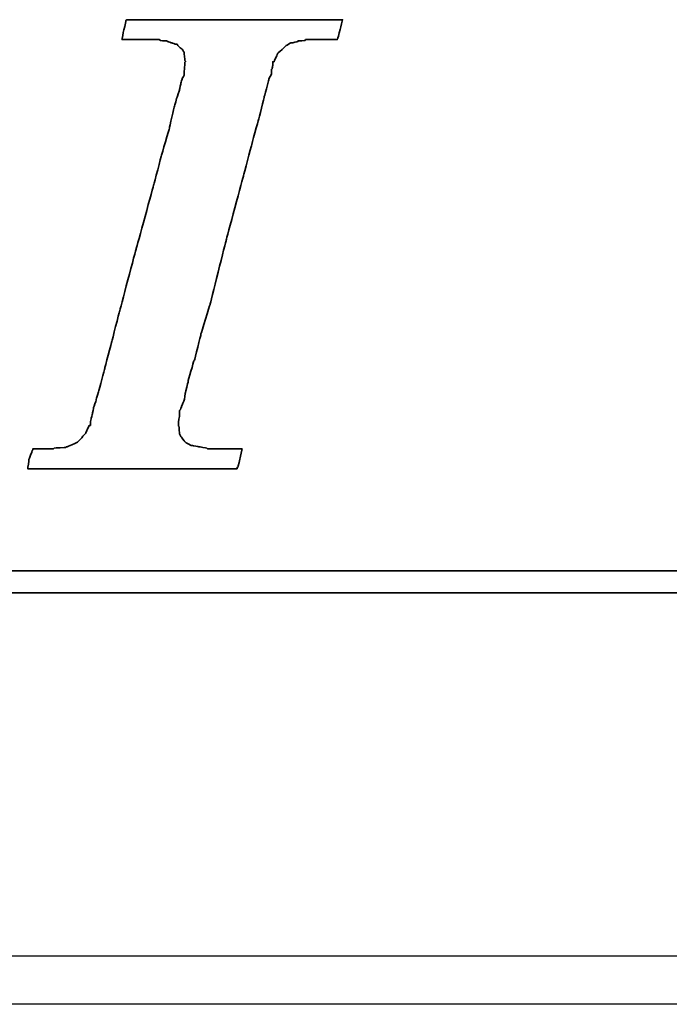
# Model space of a CAD drawing. Header units: millimetres. Extents: x 1805 to 4914, y -1594 to 860.
# Tile 254 of 256: x 2175.62 to 2182.37, y -206.95 to -196.7. Entities that reach past the tile are written whole.
import ezdxf

# ---------------------------------------------------------------- set-up
doc = ezdxf.new("R2010")
doc.units = ezdxf.units.MM
doc.layers.get('0').update_dxf_attribs({"linetype": 'CONTINUOUS'})
doc.layers.add('DIM', color=4, linetype='CONTINUOUS')
doc.layers.add('layer 1', color=7, linetype='CONTINUOUS')

# ---------------------------------------------------------------- blocks, each defined once
blk = doc.blocks.new('TBI MOTION logo(完整正式版)')
at = {"layer": 'layer 1', "color": 22, "lineweight": 35}
for points, knots in [([(-40.59125, -7.94375), (-40.59125, -7.94375), (-40.97375, -7.94375), (-40.97375, -7.94375), (-40.97375, -7.94375), (-40.97375, -7.94375), (-41.38125, -7.94375), (-41.38125, -7.94375), (-41.38125, -7.94375), (-41.38125, -7.94375), (-41.54875, -7.94375), (-41.54875, -7.94375), (-41.54875, -7.94375), (-41.54875, -7.94375), (-41.59875, -7.94375), (-41.59875, -7.94375), (-41.59875, -7.94375), (-41.59875, -7.94375), (-41.88375, -7.94375), (-41.88375, -7.94375), (-41.88375, -7.94375), (-41.88375, -7.94375), (-41.90875, -7.91875), (-41.90875, -7.91875), (-41.90875, -7.91875), (-41.90875, -7.91875), (-42.19875, -7.87125), (-42.19875, -7.87125), (-42.19875, -7.87125), (-42.19875, -7.87125), (-42.43875, -7.82375), (-42.43875, -7.82375), (-42.43875, -7.82375), (-42.43875, -7.82375), (-42.45875, -7.82375), (-42.45875, -7.82375), (-42.45875, -7.82375), (-42.45875, -7.82375), (-42.48625, -7.82375), (-42.48625, -7.82375), (-42.48625, -7.82375), (-42.48625, -7.82375), (-42.67625, -7.72375), (-42.67625, -7.72375), (-42.67625, -7.72375), (-42.67625, -7.72375), (-42.70125, -7.70375), (-42.70125, -7.70375), (-42.70125, -7.70375), (-42.70125, -7.70375), (-42.72375, -7.67875), (-42.72375, -7.67875), (-42.72375, -7.67875), (-42.72375, -7.67875), (-42.86875, -7.48875), (-42.86875, -7.48875), (-42.86875, -7.48875), (-42.86875, -7.48875), (-42.89375, -7.43875), (-42.89375, -7.43875), (-42.89375, -7.43875), (-42.89375, -7.43875), (-42.91875, -7.38875), (-42.91875, -7.38875), (-42.91875, -7.38875), (-42.91875, -7.38875), (-42.93875, -7.12875), (-42.93875, -7.12875), (-42.93875, -7.12875), (-42.93875, -7.12875), (-42.96375, -7.10375), (-42.96375, -7.10375), (-42.96375, -7.10375), (-42.96375, -7.10375), (-42.96375, -7.05375), (-42.96375, -7.05375), (-42.96375, -7.05375), (-42.96375, -7.05375), (-42.96375, -7.00875), (-42.96375, -7.00875), (-42.96375, -7.00875), (-42.96375, -7.00875), (-42.91875, -6.69625), (-42.91875, -6.69625), (-42.91875, -6.69625), (-42.91875, -6.69625), (-42.91875, -6.62375), (-42.91875, -6.62375), (-42.91875, -6.62375), (-42.91875, -6.62375), (-42.91875, -6.59625), (-42.91875, -6.59625), (-42.91875, -6.59625), (-42.91875, -6.59625), (-42.91875, -6.57375), (-42.91875, -6.57375), (-42.91875, -6.57375), (-42.91875, -6.57375), (-42.91875, -6.52875), (-42.91875, -6.52875), (-42.91875, -6.52875), (-42.91875, -6.52875), (-42.89375, -6.50375), (-42.89375, -6.50375), (-42.89375, -6.50375), (-42.89375, -6.50375), (-42.84375, -6.38375), (-42.84375, -6.38375), (-42.84375, -6.38375), (-42.84375, -6.38375), (-42.84375, -6.35875), (-42.84375, -6.35875), (-42.84375, -6.35875), (-42.84375, -6.35875), (-42.74625, -6.14375), (-42.74625, -6.14375), (-42.74625, -6.14375), (-42.74625, -6.14375), (-42.70125, -5.85375), (-42.70125, -5.85375), (-42.70125, -5.85375), (-42.70125, -5.85375), (-42.60375, -5.47125), (-42.60375, -5.47125), (-42.60375, -5.47125), (-42.60375, -5.47125), (-42.60375, -5.44875), (-42.60375, -5.44875), (-42.60375, -5.44875), (-42.60375, -5.44875), (-42.38875, -4.67875), (-42.38875, -4.67875), (-42.38875, -4.67875), (-42.38875, -4.67875), (-42.36375, -4.65375), (-42.36375, -4.65375), (-42.36375, -4.65375), (-42.36375, -4.65375), (-42.12375, -3.69625), (-42.12375, -3.69625), (-42.12375, -3.69625), (-42.12375, -3.69625), (-42.12375, -3.67374), (-42.12375, -3.67374), (-42.12375, -3.67374), (-42.12375, -3.67374), (-41.78875, -2.59374), (-41.78875, -2.59374), (-41.78875, -2.59374), (-41.78875, -2.59374), (-41.18875, -0.19375), (-41.18875, -0.19375), (-41.18875, -0.19375), (-41.18875, -0.19375), (-40.54375, 2.20624), (-40.54375, 2.20624), (-40.54375, 2.20624), (-40.54375, 2.20624), (-40.25375, 3.30875), (-40.25375, 3.30875), (-40.25375, 3.30875), (-40.25375, 3.30875), (-39.98875, 4.27125), (-39.98875, 4.27125), (-39.98875, 4.27125), (-39.98875, 4.27125), (-39.77375, 5.13125), (-39.77375, 5.13125), (-39.77375, 5.13125), (-39.77375, 5.13125), (-39.67875, 5.47125), (-39.67875, 5.47125), (-39.67875, 5.47125), (-39.67875, 5.47125), (-39.60375, 5.75625), (-39.60375, 5.75625), (-39.60375, 5.75625), (-39.60375, 5.75625), (-39.60375, 5.78125), (-39.60375, 5.78125), (-39.60375, 5.78125), (-39.60375, 5.78125), (-39.50875, 5.97125), (-39.50875, 5.97125), (-39.50875, 5.97125), (-39.50875, 5.97125), (-39.50875, 6.13875), (-39.50875, 6.13875), (-39.50875, 6.13875), (-39.50875, 6.13875), (-39.48625, 6.16625), (-39.48625, 6.16625), (-39.48625, 6.16625), (-39.48625, 6.16625), (-39.46125, 6.28625), (-39.46125, 6.28625), (-39.46125, 6.28625), (-39.46125, 6.28625), (-39.46125, 6.42625), (-39.46125, 6.42625), (-39.46125, 6.42625), (-39.46125, 6.42625), (-39.41375, 6.42625), (-39.41375, 6.42625), (-39.41375, 6.42625), (-39.41375, 6.42625), (-39.29375, 6.69125), (-39.29375, 6.69125), (-39.29375, 6.69125), (-39.29375, 6.69125), (-39.26875, 6.74125), (-39.26875, 6.74125), (-39.26875, 6.74125), (-39.26875, 6.74125), (-39.24375, 6.76625), (-39.24375, 6.76625), (-39.24375, 6.76625), (-39.24375, 6.76625), (-38.98375, 7.00624), (-38.98375, 7.00624), (-38.98375, 7.00624), (-38.98375, 7.00624), (-38.95625, 7.02624), (-38.95625, 7.02624), (-38.95625, 7.02624), (-38.95625, 7.02624), (-38.78875, 7.12624), (-38.78875, 7.12624), (-38.78875, 7.12624), (-38.78875, 7.12624), (-38.76375, 7.12624), (-38.76375, 7.12624), (-38.76375, 7.12624), (-38.76375, 7.12624), (-38.74375, 7.12624), (-38.74375, 7.12624), (-38.74375, 7.12624), (-38.74375, 7.12624), (-38.52875, 7.17125), (-38.52875, 7.17125), (-38.52875, 7.17125), (-38.52875, 7.17125), (-38.52875, 7.19624), (-38.52875, 7.19624), (-38.52875, 7.19624), (-38.52875, 7.19624), (-38.50375, 7.19624), (-38.50375, 7.19624), (-38.50375, 7.19624), (-38.50375, 7.19624), (-38.26125, 7.21875), (-38.26125, 7.21875), (-38.26125, 7.21875), (-38.26125, 7.21875), (-38.23875, 7.24624), (-38.23875, 7.24624), (-38.23875, 7.24624), (-38.23875, 7.24624), (-38.21625, 7.24624), (-38.21625, 7.24624), (-38.21625, 7.24624), (-38.21625, 7.24624), (-38.18875, 7.24624), (-38.18875, 7.24624), (-38.18875, 7.24624), (-38.18875, 7.24624), (-37.90375, 7.24624), (-37.90375, 7.24624), (-37.90375, 7.24624), (-37.90375, 7.24624), (-37.85375, 7.24624), (-37.85375, 7.24624), (-37.85375, 7.24624), (-37.85375, 7.24624), (-37.75875, 7.24624), (-37.75875, 7.24624), (-37.75875, 7.24624), (-37.75875, 7.24624), (-37.42375, 7.24624), (-37.42375, 7.24624), (-37.42375, 7.24624), (-37.42375, 7.24624), (-37.08875, 7.24624), (-37.08875, 7.24624), (-37.08875, 7.24624), (-37.08875, 7.24624), (-37.06375, 7.24624), (-37.06375, 7.24624), (-37.06375, 7.24624), (-37.06375, 7.24624), (-37.06375, 7.26624), (-37.06375, 7.26624), (-37.06375, 7.26624), (-37.06375, 7.26624), (-37.03875, 7.29125), (-37.03875, 7.29125), (-37.03875, 7.29125), (-37.03875, 7.29125), (-37.03875, 7.31625), (-37.03875, 7.31625), (-37.03875, 7.31625), (-37.03875, 7.31625), (-36.94125, 7.67625), (-36.94125, 7.67625), (-36.94125, 7.67625), (-36.94125, 7.67625), (-36.86875, 7.98625), (-36.86875, 7.98625), (-36.86875, 7.98625), (-36.86875, 7.98625), (-36.98875, 7.98625), (-36.98875, 7.98625), (-36.98875, 7.98625), (-36.98875, 7.98625), (-37.42375, 7.98625), (-37.42375, 7.98625), (-37.42375, 7.98625), (-37.42375, 7.98625), (-37.94875, 7.98625), (-37.94875, 7.98625), (-37.94875, 7.98625), (-37.94875, 7.98625), (-38.57375, 7.98625), (-38.57375, 7.98625), (-38.57375, 7.98625), (-38.57375, 7.98625), (-39.29375, 7.98625), (-39.29375, 7.98625), (-39.29375, 7.98625), (-39.29375, 7.98625), (-40.82875, 7.98625), (-40.82875, 7.98625), (-40.82875, 7.98625), (-40.82875, 7.98625), (-42.36375, 7.98625), (-42.36375, 7.98625), (-42.36375, 7.98625), (-42.36375, 7.98625), (-43.08375, 7.98625), (-43.08375, 7.98625), (-43.08375, 7.98625), (-43.08375, 7.98625), (-43.70875, 7.98625), (-43.70875, 7.98625), (-43.70875, 7.98625), (-43.70875, 7.98625), (-44.23375, 7.98625), (-44.23375, 7.98625), (-44.23375, 7.98625), (-44.23375, 7.98625), (-44.66875, 7.98625), (-44.66875, 7.98625), (-44.66875, 7.98625), (-44.66875, 7.98625), (-44.88375, 7.98625), (-44.88375, 7.98625), (-44.88375, 7.98625), (-44.88375, 7.98625), (-44.90875, 7.94125), (-44.90875, 7.94125), (-44.90875, 7.94125), (-44.90875, 7.94125), (-44.90875, 7.91625), (-44.90875, 7.91625), (-44.90875, 7.91625), (-44.90875, 7.91625), (-45.00375, 7.55625), (-45.00375, 7.55625), (-45.00375, 7.55625), (-45.00375, 7.55625), (-45.05375, 7.24624), (-45.05375, 7.24624), (-45.05375, 7.24624), (-45.05375, 7.24624), (-44.61875, 7.24624), (-44.61875, 7.24624), (-44.61875, 7.24624), (-44.61875, 7.24624), (-44.11375, 7.24624), (-44.11375, 7.24624), (-44.11375, 7.24624), (-44.11375, 7.24624), (-43.99375, 7.24624), (-43.99375, 7.24624), (-43.99375, 7.24624), (-43.99375, 7.24624), (-43.94625, 7.24624), (-43.94625, 7.24624), (-43.94625, 7.24624), (-43.94625, 7.24624), (-43.92374, 7.24624), (-43.92374, 7.24624), (-43.92374, 7.24624), (-43.92374, 7.24624), (-43.65875, 7.24624), (-43.65875, 7.24624), (-43.65875, 7.24624), (-43.65875, 7.24624), (-43.63875, 7.21875), (-43.63875, 7.21875), (-43.63875, 7.21875), (-43.63875, 7.21875), (-43.46875, 7.19624), (-43.46875, 7.19624), (-43.46875, 7.19624), (-43.46875, 7.19624), (-43.39875, 7.19624), (-43.39875, 7.19624), (-43.39875, 7.19624), (-43.39875, 7.19624), (-43.37125, 7.17125), (-43.37125, 7.17125), (-43.37125, 7.17125), (-43.37125, 7.17125), (-43.34875, 7.17125), (-43.34875, 7.17125), (-43.34875, 7.17125), (-43.34875, 7.17125), (-43.20375, 7.12624), (-43.20375, 7.12624), (-43.20375, 7.12624), (-43.20375, 7.12624), (-43.05875, 7.07624), (-43.05875, 7.07624), (-43.05875, 7.07624), (-43.05875, 7.07624), (-43.01375, 7.07624), (-43.01375, 7.07624), (-43.01375, 7.07624), (-43.01375, 7.07624), (-42.98875, 7.02624), (-42.98875, 7.02624), (-42.98875, 7.02624), (-42.98875, 7.02624), (-42.79875, 6.86125), (-42.79875, 6.86125), (-42.79875, 6.86125), (-42.79875, 6.86125), (-42.77375, 6.81125), (-42.77375, 6.81125), (-42.77375, 6.81125), (-42.77375, 6.81125), (-42.74625, 6.76625), (-42.74625, 6.76625), (-42.74625, 6.76625), (-42.74625, 6.76625), (-42.72375, 6.47625), (-42.72375, 6.47625), (-42.72375, 6.47625), (-42.72375, 6.47625), (-42.70125, 6.45124), (-42.70125, 6.45124), (-42.70125, 6.45124), (-42.70125, 6.45124), (-42.70125, 6.42625), (-42.70125, 6.42625), (-42.70125, 6.42625), (-42.70125, 6.42625), (-42.72375, 6.40625), (-42.72375, 6.40625), (-42.72375, 6.40625), (-42.72375, 6.40625), (-42.74625, 5.97125), (-42.74625, 5.97125), (-42.74625, 5.97125), (-42.74625, 5.97125), (-42.74625, 5.94625), (-42.74625, 5.94625), (-42.74625, 5.94625), (-42.74625, 5.94625), (-42.74625, 5.92625), (-42.74625, 5.92625), (-42.74625, 5.92625), (-42.74625, 5.92625), (-42.77375, 5.87625), (-42.77375, 5.87625), (-42.77375, 5.87625), (-42.77375, 5.87625), (-42.81875, 5.80625), (-42.81875, 5.80625), (-42.81875, 5.80625), (-42.81875, 5.80625), (-42.86875, 5.63625), (-42.86875, 5.63625), (-42.86875, 5.63625), (-42.86875, 5.63625), (-42.91875, 5.39625), (-42.91875, 5.39625), (-42.91875, 5.39625), (-42.91875, 5.39625), (-42.91875, 5.37124), (-42.91875, 5.37124), (-42.91875, 5.37124), (-42.91875, 5.37124), (-43.01375, 5.10874), (-43.01375, 5.10874), (-43.01375, 5.10874), (-43.01375, 5.10874), (-43.10875, 4.77124), (-43.10875, 4.77124), (-43.10875, 4.77124), (-43.10875, 4.77124), (-43.29875, 3.95625), (-43.29875, 3.95625), (-43.29875, 3.95625), (-43.29875, 3.95625), (-43.58875, 2.95125), (-43.58875, 2.95125), (-43.58875, 2.95125), (-43.58875, 2.95125), (-43.87375, 1.87125), (-43.87375, 1.87125), (-43.87375, 1.87125), (-43.87375, 1.87125), (-44.52625, -0.50374), (-44.52625, -0.50374), (-44.52625, -0.50374), (-44.52625, -0.50374), (-45.14875, -2.85375), (-45.14875, -2.85375), (-45.14875, -2.85375), (-45.14875, -2.85375), (-45.43375, -3.95875), (-45.43375, -3.95875), (-45.43375, -3.95875), (-45.43375, -3.95875), (-45.69875, -4.96875), (-45.69875, -4.96875), (-45.69875, -4.96875), (-45.69875, -4.96875), (-45.91375, -5.78375), (-45.91375, -5.78375), (-45.91375, -5.78375), (-45.91375, -5.78375), (-46.01375, -6.11875), (-46.01375, -6.11875), (-46.01375, -6.11875), (-46.01375, -6.11875), (-46.01375, -6.14375), (-46.01375, -6.14375), (-46.01375, -6.14375), (-46.01375, -6.14375), (-46.10875, -6.40875), (-46.10875, -6.40875), (-46.10875, -6.40875), (-46.10875, -6.40875), (-46.15375, -6.64875), (-46.15375, -6.64875), (-46.15375, -6.64875), (-46.15375, -6.64875), (-46.20375, -6.83875), (-46.20375, -6.83875), (-46.20375, -6.83875), (-46.20375, -6.83875), (-46.22875, -6.93375), (-46.22875, -6.93375), (-46.22875, -6.93375), (-46.22875, -6.93375), (-46.22875, -7.07875), (-46.22875, -7.07875), (-46.22875, -7.07875), (-46.22875, -7.07875), (-46.27375, -7.07875), (-46.27375, -7.07875), (-46.27375, -7.07875), (-46.27375, -7.07875), (-46.39375, -7.34375), (-46.39375, -7.34375), (-46.39375, -7.34375), (-46.39375, -7.34375), (-46.39375, -7.36875), (-46.39375, -7.36875), (-46.39375, -7.36875), (-46.39375, -7.36875), (-46.42125, -7.38875), (-46.42125, -7.38875), (-46.42125, -7.38875), (-46.42125, -7.38875), (-46.68375, -7.67875), (-46.68375, -7.67875), (-46.68375, -7.67875), (-46.68375, -7.67875), (-46.70875, -7.70375), (-46.70875, -7.70375), (-46.70875, -7.70375), (-46.70875, -7.70375), (-46.75375, -7.72375), (-46.75375, -7.72375), (-46.75375, -7.72375), (-46.75375, -7.72375), (-47.08875, -7.87125), (-47.08875, -7.87125), (-47.08875, -7.87125), (-47.08875, -7.87125), (-47.11625, -7.87125), (-47.11625, -7.87125), (-47.11625, -7.87125), (-47.11625, -7.87125), (-47.13875, -7.89375), (-47.13875, -7.89375), (-47.13875, -7.89375), (-47.13875, -7.89375), (-47.56875, -7.91875), (-47.56875, -7.91875), (-47.56875, -7.91875), (-47.56875, -7.91875), (-47.59625, -7.94375), (-47.59625, -7.94375), (-47.59625, -7.94375), (-47.59625, -7.94375), (-47.64375, -7.94375), (-47.64375, -7.94375), (-47.64375, -7.94375), (-47.64375, -7.94375), (-47.73625, -7.94375), (-47.73625, -7.94375), (-47.73625, -7.94375), (-47.73625, -7.94375), (-48.07375, -7.94375), (-48.07375, -7.94375), (-48.07375, -7.94375), (-48.07375, -7.94375), (-48.36125, -7.94375), (-48.36125, -7.94375), (-48.36125, -7.94375), (-48.36125, -7.94375), (-48.36125, -7.96625), (-48.36125, -7.96625), (-48.36125, -7.96625), (-48.36125, -7.96625), (-48.36125, -7.99125), (-48.36125, -7.99125), (-48.36125, -7.99125), (-48.36125, -7.99125), (-48.38875, -8.01375), (-48.38875, -8.01375), (-48.38875, -8.01375), (-48.38875, -8.01375), (-48.50875, -8.34875), (-48.50875, -8.34875), (-48.50875, -8.34875), (-48.50875, -8.34875), (-48.55375, -8.68625), (-48.55375, -8.68625), (-48.55375, -8.68625), (-48.55375, -8.68625), (-48.45875, -8.68625), (-48.45875, -8.68625), (-48.45875, -8.68625), (-48.45875, -8.68625), (-48.07375, -8.68625), (-48.07375, -8.68625), (-48.07375, -8.68625), (-48.07375, -8.68625), (-47.52375, -8.68625), (-47.52375, -8.68625), (-47.52375, -8.68625), (-47.52375, -8.68625), (-46.92375, -8.68625), (-46.92375, -8.68625), (-46.92375, -8.68625), (-46.92375, -8.68625), (-46.25375, -8.68625), (-46.25375, -8.68625), (-46.25375, -8.68625), (-46.25375, -8.68625), (-46.20375, -8.68625), (-46.20375, -8.68625), (-46.20375, -8.68625), (-46.20375, -8.68625), (-44.71375, -8.68625), (-44.71375, -8.68625), (-44.71375, -8.68625), (-44.71375, -8.68625), (-43.22875, -8.68625), (-43.22875, -8.68625), (-43.22875, -8.68625), (-43.22875, -8.68625), (-42.55875, -8.68625), (-42.55875, -8.68625), (-42.55875, -8.68625), (-42.55875, -8.68625), (-42.50875, -8.68625), (-42.50875, -8.68625), (-42.50875, -8.68625), (-42.50875, -8.68625), (-41.93375, -8.68625), (-41.93375, -8.68625), (-41.93375, -8.68625), (-41.93375, -8.68625), (-41.38125, -8.68625), (-41.38125, -8.68625), (-41.38125, -8.68625), (-41.38125, -8.68625), (-40.97375, -8.68625), (-40.97375, -8.68625), (-40.97375, -8.68625), (-40.97375, -8.68625), (-40.78125, -8.68625), (-40.78125, -8.68625), (-40.78125, -8.68625), (-40.78125, -8.68625), (-40.78125, -8.63875), (-40.78125, -8.63875), (-40.78125, -8.63875), (-40.78125, -8.63875), (-40.75875, -8.63875), (-40.75875, -8.63875), (-40.75875, -8.63875), (-40.75875, -8.63875), (-40.66375, -8.27875), (-40.66375, -8.27875), (-40.66375, -8.27875), (-40.66375, -8.27875), (-40.59125, -7.94375), (-40.59125, -7.94375)], [0, 0, 0, 0, 0.00558659, 0.00558659, 0.00558659, 0.0055866, 0.01117318, 0.01117318, 0.01117318, 0.01117319, 0.01675978, 0.01675978, 0.01675978, 0.01675979, 0.02234637, 0.02234637, 0.02234637, 0.02234638, 0.02793296, 0.02793296, 0.02793296, 0.02793297, 0.03351955, 0.03351955, 0.03351955, 0.03351956, 0.03910615, 0.03910615, 0.03910615, 0.03910616, 0.04469274, 0.04469274, 0.04469274, 0.04469275, 0.05027933, 0.05027933, 0.05027933, 0.05027934, 0.05586592, 0.05586592, 0.05586592, 0.05586593, 0.06145251, 0.06145251, 0.06145251, 0.06145252, 0.06703911, 0.06703911, 0.06703911, 0.06703912, 0.0726257, 0.0726257, 0.0726257, 0.07262571, 0.07821229, 0.07821229, 0.07821229, 0.0782123, 0.08379888, 0.08379888, 0.08379888, 0.08379889, 0.08938547, 0.08938547, 0.08938547, 0.08938548, 0.09497207, 0.09497207, 0.09497207, 0.09497208, 0.10055866, 0.10055866, 0.10055866, 0.10055867, 0.10614525, 0.10614525, 0.10614525, 0.10614526, 0.11173184, 0.11173184, 0.11173184, 0.11173185, 0.11731844, 0.11731844, 0.11731844, 0.11731845, 0.12290503, 0.12290503, 0.12290503, 0.12290504, 0.12849162, 0.12849162, 0.12849162, 0.12849163, 0.13407821, 0.13407821, 0.13407821, 0.13407822, 0.1396648, 0.1396648, 0.1396648, 0.13966481, 0.1452514, 0.1452514, 0.1452514, 0.14525141, 0.15083799, 0.15083799, 0.15083799, 0.150838, 0.15642458, 0.15642458, 0.15642458, 0.15642459, 0.16201117, 0.16201117, 0.16201117, 0.16201118, 0.16759777, 0.16759777, 0.16759777, 0.16759778, 0.17318436, 0.17318436, 0.17318436, 0.17318437, 0.17877095, 0.17877095, 0.17877095, 0.17877096, 0.18435754, 0.18435754, 0.18435754, 0.18435755, 0.18994413, 0.18994413, 0.18994413, 0.18994414, 0.19553073, 0.19553073, 0.19553073, 0.19553074, 0.20111732, 0.20111732, 0.20111732, 0.20111733, 0.20670391, 0.20670391, 0.20670391, 0.20670392, 0.2122905, 0.2122905, 0.2122905, 0.21229051, 0.21787709, 0.21787709, 0.21787709, 0.2178771, 0.22346369, 0.22346369, 0.22346369, 0.2234637, 0.22905028, 0.22905028, 0.22905028, 0.22905029, 0.23463687, 0.23463687, 0.23463687, 0.23463688, 0.24022346, 0.24022346, 0.24022346, 0.24022347, 0.24581006, 0.24581006, 0.24581006, 0.24581007, 0.25139665, 0.25139665, 0.25139665, 0.25139666, 0.25698324, 0.25698324, 0.25698324, 0.25698325, 0.26256983, 0.26256983, 0.26256983, 0.26256984, 0.26815642, 0.26815642, 0.26815642, 0.26815643, 0.27374302, 0.27374302, 0.27374302, 0.27374303, 0.27932961, 0.27932961, 0.27932961, 0.27932962, 0.2849162, 0.2849162, 0.2849162, 0.28491621, 0.29050279, 0.29050279, 0.29050279, 0.2905028, 0.29608939, 0.29608939, 0.29608939, 0.2960894, 0.30167598, 0.30167598, 0.30167598, 0.30167599, 0.30726257, 0.30726257, 0.30726257, 0.30726258, 0.31284916, 0.31284916, 0.31284916, 0.31284917, 0.31843575, 0.31843575, 0.31843575, 0.31843576, 0.32402235, 0.32402235, 0.32402235, 0.32402236, 0.32960894, 0.32960894, 0.32960894, 0.32960895, 0.33519553, 0.33519553, 0.33519553, 0.33519554, 0.34078212, 0.34078212, 0.34078212, 0.34078213, 0.34636872, 0.34636872, 0.34636872, 0.34636873, 0.35195531, 0.35195531, 0.35195531, 0.35195532, 0.3575419, 0.3575419, 0.3575419, 0.35754191, 0.36312849, 0.36312849, 0.36312849, 0.3631285, 0.36871508, 0.36871508, 0.36871508, 0.36871509, 0.37430168, 0.37430168, 0.37430168, 0.37430169, 0.37988827, 0.37988827, 0.37988827, 0.37988828, 0.38547486, 0.38547486, 0.38547486, 0.38547487, 0.39106145, 0.39106145, 0.39106145, 0.39106146, 0.39664804, 0.39664804, 0.39664804, 0.39664805, 0.40223464, 0.40223464, 0.40223464, 0.40223465, 0.40782123, 0.40782123, 0.40782123, 0.40782124, 0.41340782, 0.41340782, 0.41340782, 0.41340783, 0.41899441, 0.41899441, 0.41899441, 0.41899442, 0.42458101, 0.42458101, 0.42458101, 0.42458102, 0.4301676, 0.4301676, 0.4301676, 0.43016761, 0.43575419, 0.43575419, 0.43575419, 0.4357542, 0.44134078, 0.44134078, 0.44134078, 0.44134079, 0.44692737, 0.44692737, 0.44692737, 0.44692738, 0.45251397, 0.45251397, 0.45251397, 0.45251398, 0.45810056, 0.45810056, 0.45810056, 0.45810057, 0.46368715, 0.46368715, 0.46368715, 0.46368716, 0.46927374, 0.46927374, 0.46927374, 0.46927375, 0.47486034, 0.47486034, 0.47486034, 0.47486035, 0.48044693, 0.48044693, 0.48044693, 0.48044694, 0.48603352, 0.48603352, 0.48603352, 0.48603353, 0.49162011, 0.49162011, 0.49162011, 0.49162012, 0.4972067, 0.4972067, 0.4972067, 0.49720671, 0.5027933, 0.5027933, 0.5027933, 0.50279331, 0.50837989, 0.50837989, 0.50837989, 0.5083799, 0.51396648, 0.51396648, 0.51396648, 0.51396649, 0.51955307, 0.51955307, 0.51955307, 0.51955308, 0.52513966, 0.52513966, 0.52513966, 0.52513967, 0.53072626, 0.53072626, 0.53072626, 0.53072627, 0.53631285, 0.53631285, 0.53631285, 0.53631286, 0.54189944, 0.54189944, 0.54189944, 0.54189945, 0.54748603, 0.54748603, 0.54748603, 0.54748604, 0.55307263, 0.55307263, 0.55307263, 0.55307264, 0.55865922, 0.55865922, 0.55865922, 0.55865923, 0.56424581, 0.56424581, 0.56424581, 0.56424582, 0.5698324, 0.5698324, 0.5698324, 0.56983241, 0.57541899, 0.57541899, 0.57541899, 0.575419, 0.58100559, 0.58100559, 0.58100559, 0.5810056, 0.58659218, 0.58659218, 0.58659218, 0.58659219, 0.59217877, 0.59217877, 0.59217877, 0.59217878, 0.59776536, 0.59776536, 0.59776536, 0.59776537, 0.60335196, 0.60335196, 0.60335196, 0.60335197, 0.60893855, 0.60893855, 0.60893855, 0.60893856, 0.61452514, 0.61452514, 0.61452514, 0.61452515, 0.62011173, 0.62011173, 0.62011173, 0.62011174, 0.62569832, 0.62569832, 0.62569832, 0.62569833, 0.63128492, 0.63128492, 0.63128492, 0.63128493, 0.63687151, 0.63687151, 0.63687151, 0.63687152, 0.6424581, 0.6424581, 0.6424581, 0.64245811, 0.64804469, 0.64804469, 0.64804469, 0.6480447, 0.65363128, 0.65363128, 0.65363128, 0.65363129, 0.65921788, 0.65921788, 0.65921788, 0.65921789, 0.66480447, 0.66480447, 0.66480447, 0.66480448, 0.67039106, 0.67039106, 0.67039106, 0.67039107, 0.67597765, 0.67597765, 0.67597765, 0.67597766, 0.68156425, 0.68156425, 0.68156425, 0.68156426, 0.68715084, 0.68715084, 0.68715084, 0.68715085, 0.69273743, 0.69273743, 0.69273743, 0.69273744, 0.69832402, 0.69832402, 0.69832402, 0.69832403, 0.70391061, 0.70391061, 0.70391061, 0.70391062, 0.70949721, 0.70949721, 0.70949721, 0.70949722, 0.7150838, 0.7150838, 0.7150838, 0.71508381, 0.72067039, 0.72067039, 0.72067039, 0.7206704, 0.72625698, 0.72625698, 0.72625698, 0.72625699, 0.73184358, 0.73184358, 0.73184358, 0.73184359, 0.73743017, 0.73743017, 0.73743017, 0.73743018, 0.74301676, 0.74301676, 0.74301676, 0.74301677, 0.74860335, 0.74860335, 0.74860335, 0.74860336, 0.75418994, 0.75418994, 0.75418994, 0.75418995, 0.75977654, 0.75977654, 0.75977654, 0.75977655, 0.76536313, 0.76536313, 0.76536313, 0.76536314, 0.77094972, 0.77094972, 0.77094972, 0.77094973, 0.77653631, 0.77653631, 0.77653631, 0.77653632, 0.78212291, 0.78212291, 0.78212291, 0.78212292, 0.7877095, 0.7877095, 0.7877095, 0.78770951, 0.79329609, 0.79329609, 0.79329609, 0.7932961, 0.79888268, 0.79888268, 0.79888268, 0.79888269, 0.80446927, 0.80446927, 0.80446927, 0.80446928, 0.81005587, 0.81005587, 0.81005587, 0.81005588, 0.81564246, 0.81564246, 0.81564246, 0.81564247, 0.82122905, 0.82122905, 0.82122905, 0.82122906, 0.82681564, 0.82681564, 0.82681564, 0.82681565, 0.83240223, 0.83240223, 0.83240223, 0.83240224, 0.83798883, 0.83798883, 0.83798883, 0.83798884, 0.84357542, 0.84357542, 0.84357542, 0.84357543, 0.84916201, 0.84916201, 0.84916201, 0.84916202, 0.8547486, 0.8547486, 0.8547486, 0.85474861, 0.8603352, 0.8603352, 0.8603352, 0.86033521, 0.86592179, 0.86592179, 0.86592179, 0.8659218, 0.87150838, 0.87150838, 0.87150838, 0.87150839, 0.87709497, 0.87709497, 0.87709497, 0.87709498, 0.88268156, 0.88268156, 0.88268156, 0.88268157, 0.88826816, 0.88826816, 0.88826816, 0.88826817, 0.89385475, 0.89385475, 0.89385475, 0.89385476, 0.89944134, 0.89944134, 0.89944134, 0.89944135, 0.90502793, 0.90502793, 0.90502793, 0.90502794, 0.91061453, 0.91061453, 0.91061453, 0.91061454, 0.91620112, 0.91620112, 0.91620112, 0.91620113, 0.92178771, 0.92178771, 0.92178771, 0.92178772, 0.9273743, 0.9273743, 0.9273743, 0.92737431, 0.93296089, 0.93296089, 0.93296089, 0.9329609, 0.93854749, 0.93854749, 0.93854749, 0.9385475, 0.94413408, 0.94413408, 0.94413408, 0.94413409, 0.94972067, 0.94972067, 0.94972067, 0.94972068, 0.95530726, 0.95530726, 0.95530726, 0.95530727, 0.96089385, 0.96089385, 0.96089385, 0.96089386, 0.96648045, 0.96648045, 0.96648045, 0.96648046, 0.97206704, 0.97206704, 0.97206704, 0.97206705, 0.97765363, 0.97765363, 0.97765363, 0.97765364, 0.98324022, 0.98324022, 0.98324022, 0.98324023, 0.98882682, 0.98882682, 0.98882682, 0.98882683, 0.99441341, 0.99441341, 0.99441341, 0.99441342, 1, 1, 1, 1]), ([(75.90875, -9.47875), (75.90875, -9.47875), (75.90875, -12.28625), (75.90875, -12.28625), (75.90875, -12.28625), (75.90875, -12.28625), (75.90875, -12.47875), (75.90875, -12.47875), (75.90875, -12.47875), (75.90875, -12.47875), (75.71625, -12.47875), (75.71625, -12.47875), (75.71625, -12.47875), (75.71625, -12.47875), (-88.32875, -12.47875), (-88.32875, -12.47875), (-88.32875, -12.47875), (-88.32875, -12.47875), (-88.32875, -13.29375), (-88.32875, -13.29375), (-88.32875, -13.29375), (-88.32875, -13.29375), (82.89125, -13.29375), (82.89125, -13.29375), (82.89125, -13.29375), (82.89125, -13.29375), (75.90875, -9.47875), (75.90875, -9.47875)], [0, 0, 0, 0, 0.14285714, 0.14285714, 0.14285714, 0.14285715, 0.28571429, 0.28571429, 0.28571429, 0.2857143, 0.42857143, 0.42857143, 0.42857143, 0.42857144, 0.57142857, 0.57142857, 0.57142857, 0.57142858, 0.71428571, 0.71428571, 0.71428571, 0.71428572, 0.85714286, 0.85714286, 0.85714286, 0.85714287, 1, 1, 1, 1])]:
    blk.add_open_spline(points, degree=3, knots=knots, dxfattribs=at)

msp = doc.modelspace()

# ---------------------------------------------------------------- linework, layer by layer
at = {"linetype": 'Continuous'}
msp.add_line((2560.777, -206.446), (2120.777, -206.446), dxfattribs=at)
msp.add_open_spline([(2560.777, -206.946), (2120.777, -206.946)], degree=1, dxfattribs=at)

# ---------------------------------------------------------------- block references
at = {"layer": 'DIM', "color": 7, "xscale": 0.2802190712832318, "yscale": 0.2802190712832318, "zscale": 0.2802190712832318}
msp.add_blockref('TBI MOTION logo(完整正式版)', (2189.308, -198.939), dxfattribs=at)

doc.saveas('drawing.dxf')
